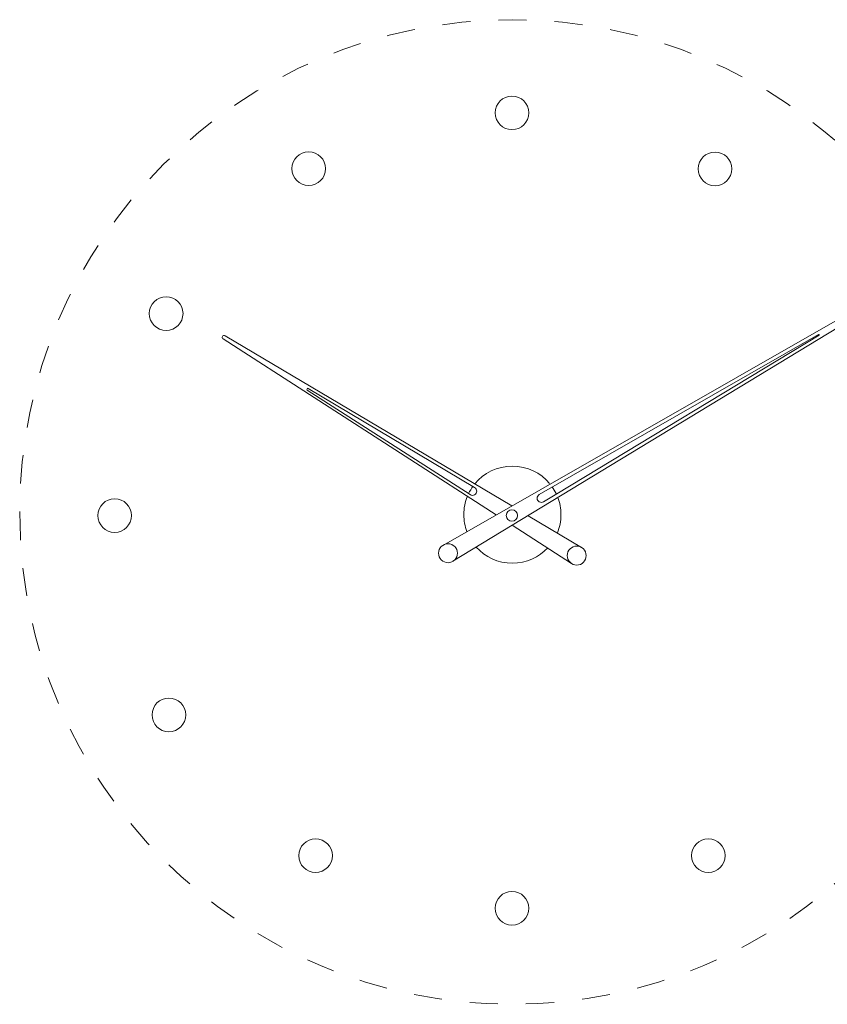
# Model space of a CAD drawing. Header units: inches. Extents: x 37 to 157, y -205 to -88.
# Tile 6 of 12: x 98 to 135, y -204 to -160. Entities that reach past the tile are written whole.
import ezdxf

# ---------------------------------------------------------------- set-up
doc = ezdxf.new("R2010")
doc.units = ezdxf.units.IN
doc.header["$MEASUREMENT"] = 0
doc.linetypes.add('AI-Linetype-2', pattern=[2.553406, 1.276703, -1.276703])
doc.layers.add('Capa 1', color=7, linetype='Continuous')

msp = doc.modelspace()

# ---------------------------------------------------------------- linework, layer by layer
at = {"layer": 'Capa 1', "color": 250, "lineweight": 5}
for points in [[(139.907, -170.888), (117.587, -183.634)], [(118.022, -184.373), (139.994, -171.034)], [(107.586, -174.278), (119.979, -182.266)], [(120.69, -181.861), (107.676, -174.131)], [(134.623, -174.072), (121.945, -181.339)], [(122.738, -181.311), (134.645, -174.11)], [(111.41, -176.595), (118.803, -181.347)], [(119.008, -181.019), (111.456, -176.521)], [(122.14, -181.674), (122.738, -181.311)], [(123.861, -183.746), (121.433, -182.302)], [(120.715, -182.739), (123.41, -184.476)]]:
    msp.add_lwpolyline(points, dxfattribs=at)
at = {"layer": 'Capa 1', "color": 252, "linetype": 'AI-Linetype-2', "lineweight": 5}
msp.add_open_spline([(98.353, -182.135), (98.353, -169.789), (108.361, -159.779), (120.707, -159.779), (133.053, -159.779), (143.062, -169.789), (143.062, -182.135), (143.062, -194.48), (133.053, -204.489), (120.707, -204.489), (108.361, -204.489), (98.353, -194.48), (98.353, -182.135)], degree=3, knots=[0, 0, 0, 0, 1, 1, 1, 2, 2, 2, 3, 3, 3, 4, 4, 4, 4], dxfattribs=at)
at = {"layer": 'Capa 1', "color": 250, "lineweight": 5}
for points, knots in [([(121.467, -164.009), (121.467, -163.588), (121.124, -163.245), (120.702, -163.245), (120.281, -163.245), (119.938, -163.588), (119.938, -164.009), (119.938, -164.431), (120.281, -164.773), (120.702, -164.773), (121.124, -164.773), (121.467, -164.431), (121.467, -164.009)], [0, 0, 0, 0, 1, 1, 1, 2, 2, 2, 3, 3, 3, 4, 4, 4, 4]), ([(112.239, -166.543), (112.239, -166.12), (111.897, -165.779), (111.475, -165.779), (111.053, -165.779), (110.712, -166.12), (110.712, -166.543), (110.712, -166.964), (111.053, -167.306), (111.475, -167.306), (111.897, -167.306), (112.239, -166.964), (112.239, -166.543)], [0, 0, 0, 0, 1, 1, 1, 2, 2, 2, 3, 3, 3, 4, 4, 4, 4]), ([(130.685, -166.553), (130.685, -166.131), (130.342, -165.789), (129.921, -165.789), (129.498, -165.789), (129.155, -166.131), (129.155, -166.553), (129.155, -166.974), (129.498, -167.317), (129.921, -167.317), (130.342, -167.317), (130.685, -166.974), (130.685, -166.553)], [0, 0, 0, 0, 1, 1, 1, 2, 2, 2, 3, 3, 3, 4, 4, 4, 4]), ([(105.767, -173.124), (105.767, -172.703), (105.425, -172.36), (105.002, -172.36), (104.581, -172.36), (104.238, -172.703), (104.238, -173.124), (104.238, -173.546), (104.581, -173.888), (105.002, -173.888), (105.425, -173.888), (105.767, -173.546), (105.767, -173.124)], [0, 0, 0, 0, 1, 1, 1, 2, 2, 2, 3, 3, 3, 4, 4, 4, 4]), ([(119.016, -180.857), (119.42, -180.365), (120.035, -180.051), (120.722, -180.051), (121.4, -180.051), (122.007, -180.357), (122.413, -180.84)], [0, 0, 0, 0, 1, 1, 1, 2, 2, 2, 2]), ([(119.016, -180.857), (119.42, -180.365), (120.035, -180.051), (120.722, -180.051), (121.4, -180.051), (122.007, -180.357), (122.413, -180.84)], [0, 0, 0, 0, 1, 1, 1, 2, 2, 2, 2]), ([(118.652, -183.017), (118.564, -182.78), (118.516, -182.523), (118.516, -182.256), (118.516, -181.959), (118.574, -181.677), (118.679, -181.419)], [0, 0, 0, 0, 1, 1, 1, 2, 2, 2, 2]), ([(118.652, -183.017), (118.564, -182.78), (118.516, -182.523), (118.516, -182.256), (118.516, -181.959), (118.574, -181.677), (118.679, -181.419)], [0, 0, 0, 0, 1, 1, 1, 2, 2, 2, 2]), ([(122.783, -181.472), (122.876, -181.715), (122.927, -181.979), (122.927, -182.256), (122.927, -182.548), (122.869, -182.827), (122.767, -183.083)], [0, 0, 0, 0, 1, 1, 1, 2, 2, 2, 2]), ([(122.783, -181.472), (122.876, -181.715), (122.927, -181.979), (122.927, -182.256), (122.927, -182.548), (122.869, -182.827), (122.767, -183.083)], [0, 0, 0, 0, 1, 1, 1, 2, 2, 2, 2]), ([(103.429, -182.297), (103.429, -181.875), (103.087, -181.532), (102.665, -181.532), (102.242, -181.532), (101.901, -181.875), (101.901, -182.297), (101.901, -182.719), (102.242, -183.061), (102.665, -183.061), (103.087, -183.061), (103.429, -182.719), (103.429, -182.297)], [0, 0, 0, 0, 1, 1, 1, 2, 2, 2, 3, 3, 3, 4, 4, 4, 4]), ([(120.961, -182.294), (120.961, -182.153), (120.844, -182.037), (120.704, -182.037), (120.561, -182.037), (120.446, -182.153), (120.446, -182.294), (120.446, -182.438), (120.561, -182.554), (120.704, -182.554), (120.844, -182.554), (120.961, -182.438), (120.961, -182.294)], [0, 0, 0, 0, 1, 1, 1, 2, 2, 2, 3, 3, 3, 4, 4, 4, 4]), ([(118.23, -184.006), (118.23, -183.769), (118.036, -183.576), (117.8, -183.576), (117.561, -183.576), (117.37, -183.769), (117.37, -184.006), (117.37, -184.242), (117.561, -184.436), (117.8, -184.436), (118.036, -184.436), (118.23, -184.242), (118.23, -184.006)], [0, 0, 0, 0, 1, 1, 1, 2, 2, 2, 3, 3, 3, 4, 4, 4, 4]), ([(122.326, -183.767), (121.925, -184.194), (121.355, -184.461), (120.722, -184.461), (120.068, -184.461), (119.481, -184.177), (119.078, -183.727)], [0, 0, 0, 0, 1, 1, 1, 2, 2, 2, 2]), ([(122.326, -183.767), (121.925, -184.194), (121.355, -184.461), (120.722, -184.461), (120.068, -184.461), (119.481, -184.177), (119.078, -183.727)], [0, 0, 0, 0, 1, 1, 1, 2, 2, 2, 2]), ([(124.072, -184.114), (124.072, -183.876), (123.88, -183.684), (123.641, -183.684), (123.405, -183.684), (123.212, -183.876), (123.212, -184.114), (123.212, -184.353), (123.405, -184.545), (123.641, -184.545), (123.88, -184.545), (124.072, -184.353), (124.072, -184.114)], [0, 0, 0, 0, 1, 1, 1, 2, 2, 2, 3, 3, 3, 4, 4, 4, 4]), ([(105.889, -191.348), (105.889, -190.925), (105.547, -190.583), (105.124, -190.583), (104.703, -190.583), (104.36, -190.925), (104.36, -191.348), (104.36, -191.769), (104.703, -192.112), (105.124, -192.112), (105.547, -192.112), (105.889, -191.769), (105.889, -191.348)], [0, 0, 0, 0, 1, 1, 1, 2, 2, 2, 3, 3, 3, 4, 4, 4, 4]), ([(112.551, -197.738), (112.551, -197.318), (112.208, -196.974), (111.786, -196.974), (111.364, -196.974), (111.023, -197.318), (111.023, -197.738), (111.023, -198.161), (111.364, -198.503), (111.786, -198.503), (112.208, -198.503), (112.551, -198.161), (112.551, -197.738)], [0, 0, 0, 0, 1, 1, 1, 2, 2, 2, 3, 3, 3, 4, 4, 4, 4]), ([(130.383, -197.738), (130.383, -197.318), (130.041, -196.974), (129.619, -196.974), (129.197, -196.974), (128.853, -197.318), (128.853, -197.738), (128.853, -198.161), (129.197, -198.503), (129.619, -198.503), (130.041, -198.503), (130.383, -198.161), (130.383, -197.738)], [0, 0, 0, 0, 1, 1, 1, 2, 2, 2, 3, 3, 3, 4, 4, 4, 4]), ([(121.467, -200.128), (121.467, -199.707), (121.124, -199.364), (120.702, -199.364), (120.281, -199.364), (119.938, -199.707), (119.938, -200.128), (119.938, -200.55), (120.281, -200.892), (120.702, -200.892), (121.124, -200.892), (121.467, -200.55), (121.467, -200.128)], [0, 0, 0, 0, 1, 1, 1, 2, 2, 2, 3, 3, 3, 4, 4, 4, 4])]:
    msp.add_open_spline(points, degree=3, knots=knots, dxfattribs=at)
for points in [[(107.559, -174.16), (107.535, -174.2), (107.547, -174.252), (107.586, -174.278)], [(107.676, -174.131), (107.635, -174.108), (107.584, -174.12), (107.559, -174.16)], [(134.623, -174.072), (134.633, -174.068), (134.647, -174.07), (134.652, -174.081)], [(134.652, -174.081), (134.658, -174.091), (134.655, -174.105), (134.645, -174.11)], [(111.399, -176.535), (111.386, -176.556), (111.392, -176.582), (111.41, -176.595)], [(111.456, -176.521), (111.435, -176.509), (111.41, -176.516), (111.399, -176.535)], [(118.736, -181.294), (118.792, -181.178), (118.859, -181.067), (118.933, -180.964)], [(118.736, -181.294), (118.792, -181.178), (118.859, -181.067), (118.933, -180.964)], [(119.008, -181.019), (119.067, -181.054), (119.105, -181.12), (119.101, -181.189)], [(122.53, -180.994), (122.597, -181.088), (122.654, -181.188), (122.705, -181.293)], [(122.53, -180.994), (122.597, -181.088), (122.654, -181.188), (122.705, -181.293)], [(118.998, -181.355), (118.938, -181.388), (118.862, -181.385), (118.803, -181.347)], [(119.101, -181.189), (119.1, -181.26), (119.06, -181.323), (118.998, -181.355)], [(121.945, -181.339), (121.883, -181.375), (121.847, -181.439), (121.847, -181.509)], [(121.847, -181.509), (121.847, -181.581), (121.885, -181.642), (121.945, -181.676)], [(121.945, -181.676), (122.007, -181.71), (122.082, -181.709), (122.14, -181.674)]]:
    msp.add_open_spline(points, degree=3, dxfattribs=at)

doc.saveas('drawing.dxf')
